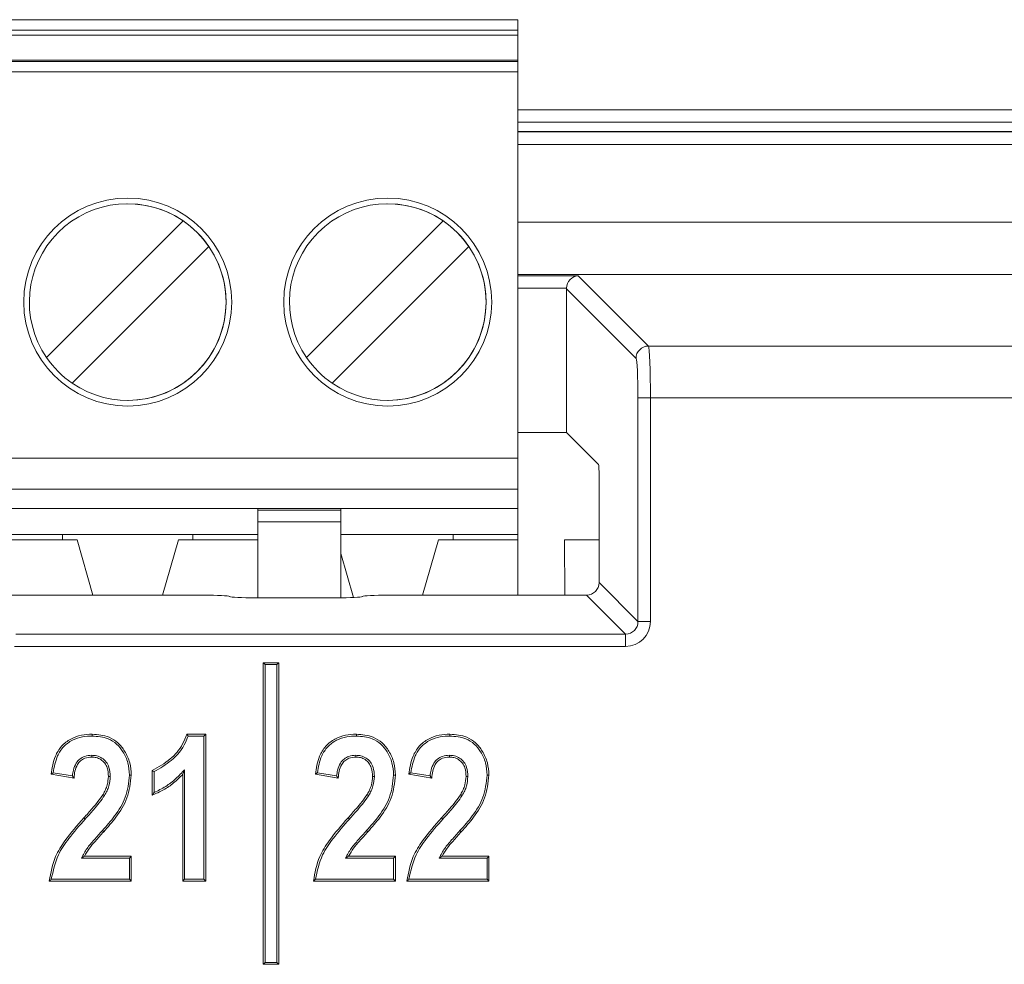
# Model space of a CAD drawing. Header units: millimetres. Extents: x 0 to 2100, y 0 to 1485.
# Tile 51 of 116: x 375 to 398, y 1243 to 1266. Entities that reach past the tile are written whole.
import ezdxf

# ---------------------------------------------------------------- set-up
doc = ezdxf.new("R2010")
doc.units = ezdxf.units.MM
doc.header["$LTSCALE"] = 5

msp = doc.modelspace()

# ---------------------------------------------------------------- linework, layer by layer
at = {"color": 7, "linetype": 'Continuous', "lineweight": 15}
for p, q in [((324.227, 1266.145), (386.727, 1266.145)), ((386.727, 1266.145), (386.727, 1265.895)), ((386.727, 1266.145), (386.727, 1266.145)), ((386.727, 1263.481), (386.727, 1266.145)), ((324.227, 1265.895), (386.727, 1265.895)), ((386.727, 1265.77), (324.227, 1265.77)), ((386.727, 1265.77), (386.727, 1265.895)), ((386.727, 1265.77), (386.727, 1264.744)), ((324.227, 1265.17), (386.727, 1265.17)), ((386.727, 1265.139), (324.227, 1265.139)), ((386.727, 1265.139), (386.727, 1265.17)), ((386.727, 1265.17), (386.727, 1264.744)), ((386.727, 1265.139), (386.727, 1264.89)), ((386.727, 1264.89), (324.227, 1264.89)), ((386.727, 1255.607), (386.727, 1264.89)), ((386.727, 1264.019), (386.727, 1263.668)), ((386.727, 1264.019), (386.727, 1264.019)), ((386.727, 1263.668), (386.727, 1264.019)), ((410.321, 1263.683), (386.727, 1263.683)), ((386.727, 1259.371), (386.727, 1263.668)), ((386.727, 1263.481), (386.727, 1263.668)), ((377.352, 1261.722), (377.352, 1261.722)), ((383.602, 1261.722), (383.602, 1261.722)), ((375.4, 1258.024), (378.686, 1261.31)), ((375.4, 1258.024), (378.686, 1261.31)), ((378.686, 1261.31), (378.686, 1261.31)), ((381.65, 1258.024), (384.936, 1261.31)), ((381.65, 1258.024), (384.936, 1261.31)), ((384.936, 1261.31), (384.936, 1261.31)), ((379.304, 1260.691), (376.018, 1257.405)), ((379.304, 1260.691), (379.304, 1260.691)), ((385.554, 1260.691), (382.268, 1257.405)), ((385.554, 1260.691), (385.554, 1260.691)), ((388.181, 1259.988), (389.87, 1258.299)), ((387.896, 1256.223), (387.896, 1259.674)), ((389.57, 1258), (387.896, 1259.674)), ((386.727, 1259.371), (386.727, 1259.589)), ((386.727, 1254.857), (386.727, 1259.589)), ((386.727, 1259.019), (386.727, 1259.371)), ((386.727, 1259.371), (386.727, 1259.019)), ((386.727, 1259.019), (386.727, 1259.019)), ((389.87, 1258.299), (432.135, 1258.299)), ((375.4, 1258.024), (375.4, 1258.024)), ((381.65, 1258.024), (381.65, 1258.024)), ((377.352, 1256.993), (377.352, 1256.993)), ((383.602, 1256.993), (383.602, 1256.993)), ((389.617, 1251.677), (389.617, 1257.051)), ((389.917, 1257.051), (389.617, 1257.051)), ((389.917, 1257.051), (389.917, 1251.677)), ((432.088, 1257.051), (389.917, 1257.051)), ((387.896, 1256.223), (386.727, 1256.223)), ((387.896, 1256.223), (388.667, 1255.452)), ((324.227, 1255.607), (386.727, 1255.607)), ((388.682, 1252.612), (388.682, 1255.153)), ((386.727, 1254.857), (324.227, 1254.857)), ((386.727, 1254.395), (386.727, 1254.857)), ((386.727, 1254.857), (386.727, 1254.857)), ((386.727, 1254.857), (386.727, 1254.857)), ((386.727, 1254.857), (386.727, 1253.77)), ((330.477, 1254.395), (380.477, 1254.395)), ((380.477, 1254.395), (382.477, 1254.395)), ((380.477, 1254.395), (380.477, 1254.355)), ((386.727, 1254.395), (382.477, 1254.395)), ((382.477, 1254.395), (382.477, 1254.355)), ((386.727, 1254.395), (386.727, 1253.77)), ((386.727, 1254.395), (386.727, 1254.395)), ((380.477, 1254.355), (382.477, 1254.355)), ((382.477, 1254.073), (382.477, 1254.355)), ((382.477, 1254.073), (380.477, 1254.073)), ((380.477, 1254.073), (380.477, 1252.247)), ((382.477, 1254.073), (382.477, 1252.247)), ((382.477, 1252.476), (382.477, 1254.004)), ((372.671, 1253.77), (375.783, 1253.77)), ((378.921, 1253.77), (375.783, 1253.77)), ((375.783, 1253.77), (375.783, 1253.645)), ((378.921, 1253.77), (380.477, 1253.77)), ((378.921, 1253.77), (378.921, 1253.645)), ((385.171, 1253.77), (382.477, 1253.77)), ((386.727, 1253.77), (385.171, 1253.77)), ((385.171, 1253.645), (385.171, 1253.77)), ((386.727, 1253.645), (386.727, 1253.77)), ((386.727, 1253.77), (386.727, 1253.77)), ((386.727, 1253.645), (386.727, 1253.77)), ((372.321, 1253.645), (376.133, 1253.645)), ((376.133, 1253.645), (376.513, 1252.312)), ((376.133, 1253.645), (376.133, 1253.645)), ((376.133, 1253.645), (376.513, 1252.312)), ((378.191, 1252.312), (378.571, 1253.645)), ((378.571, 1253.645), (380.477, 1253.645)), ((384.821, 1253.645), (384.441, 1252.312)), ((386.727, 1253.645), (384.821, 1253.645)), ((386.727, 1252.312), (386.727, 1253.645)), ((386.727, 1253.645), (386.727, 1253.645)), ((386.727, 1253.645), (386.727, 1252.312)), ((387.852, 1253.645), (387.857, 1252.312)), ((388.682, 1253.645), (387.852, 1253.645)), ((382.477, 1253.315), (382.779, 1252.255)), ((382.477, 1253.315), (382.779, 1252.255)), ((388.682, 1252.612), (389.617, 1251.677)), ((331.617, 1252.312), (379.175, 1252.312)), ((379.799, 1252.281), (379.803, 1252.278)), ((382.99, 1252.278), (382.993, 1252.281)), ((383.617, 1252.312), (388.383, 1252.312)), ((389.318, 1251.377), (388.383, 1252.312)), ((380.427, 1252.247), (382.366, 1252.247)), ((389.617, 1251.677), (389.917, 1251.677)), ((374.659, 1251.377), (389.318, 1251.377)), ((389.318, 1251.377), (389.318, 1251.078)), ((389.318, 1251.078), (374.634, 1251.078)), ((380.652, 1250.643), (380.609, 1250.687)), ((380.984, 1250.687), (380.609, 1250.687)), ((380.609, 1250.687), (380.609, 1243.437)), ((380.94, 1250.643), (380.652, 1250.643)), ((380.652, 1250.643), (380.652, 1243.481)), ((380.94, 1250.643), (380.984, 1250.687)), ((380.94, 1243.481), (380.94, 1250.643)), ((380.984, 1243.437), (380.984, 1250.687)), ((378.774, 1248.969), (379.226, 1248.969)), ((379.183, 1248.925), (379.226, 1248.969)), ((379.226, 1248.969), (379.226, 1245.437)), ((378.806, 1248.925), (379.183, 1248.925)), ((379.183, 1248.925), (379.183, 1245.481)), ((376.486, 1248.462), (376.486, 1248.418)), ((382.836, 1248.462), (382.836, 1248.418)), ((385.083, 1248.462), (385.083, 1248.418)), ((376.062, 1247.914), (375.512, 1248.006)), ((376.023, 1247.965), (375.56, 1248.042)), ((377.942, 1247.501), (377.942, 1248.097)), ((377.986, 1247.567), (377.986, 1248.069)), ((378.72, 1248.115), (378.676, 1248.006)), ((378.676, 1245.437), (378.676, 1248.006)), ((378.72, 1245.481), (378.72, 1248.115)), ((382.412, 1247.914), (381.862, 1248.006)), ((382.373, 1247.965), (381.91, 1248.042)), ((384.659, 1247.914), (384.109, 1248.006)), ((384.62, 1247.965), (384.157, 1248.042)), ((376.931, 1247.952), (376.887, 1247.952)), ((383.281, 1247.952), (383.237, 1247.952)), ((385.528, 1247.952), (385.485, 1247.952)), ((376.797, 1247.499), (376.759, 1247.521)), ((383.147, 1247.499), (383.109, 1247.521)), ((385.394, 1247.499), (385.356, 1247.521)), ((376.331, 1246.929), (376.298, 1246.958)), ((382.681, 1246.929), (382.648, 1246.958)), ((384.928, 1246.929), (384.896, 1246.958)), ((376.742, 1246.652), (376.774, 1246.623)), ((383.092, 1246.652), (383.124, 1246.623)), ((385.339, 1246.652), (385.371, 1246.623)), ((376.24, 1245.99), (376.312, 1246.033)), ((376.24, 1245.99), (377.394, 1245.99)), ((376.312, 1246.033), (377.438, 1246.033)), ((377.394, 1245.99), (377.438, 1246.033)), ((377.394, 1245.99), (377.394, 1245.481)), ((377.438, 1246.033), (377.438, 1245.437)), ((382.59, 1245.99), (382.662, 1246.033)), ((382.59, 1245.99), (383.744, 1245.99)), ((382.662, 1246.033), (383.788, 1246.033)), ((383.744, 1245.99), (383.788, 1246.033)), ((383.744, 1245.99), (383.744, 1245.481)), ((383.788, 1246.033), (383.788, 1245.437)), ((384.837, 1245.99), (384.909, 1246.033)), ((384.837, 1245.99), (385.991, 1245.99)), ((384.909, 1246.033), (386.035, 1246.033)), ((385.991, 1245.99), (386.035, 1246.033)), ((385.991, 1245.99), (385.991, 1245.481)), ((386.035, 1246.033), (386.035, 1245.437)), ((377.438, 1245.437), (375.466, 1245.437)), ((377.394, 1245.481), (375.515, 1245.481)), ((377.394, 1245.481), (377.438, 1245.437)), ((378.72, 1245.481), (378.676, 1245.437)), ((379.226, 1245.437), (378.676, 1245.437)), ((379.183, 1245.481), (378.72, 1245.481)), ((379.183, 1245.481), (379.226, 1245.437)), ((383.788, 1245.437), (381.816, 1245.437)), ((383.744, 1245.481), (381.865, 1245.481)), ((383.744, 1245.481), (383.788, 1245.437)), ((386.035, 1245.437), (384.063, 1245.437)), ((385.991, 1245.481), (384.112, 1245.481)), ((385.991, 1245.481), (386.035, 1245.437)), ((380.652, 1243.481), (380.609, 1243.437)), ((380.609, 1243.437), (380.984, 1243.437)), ((380.652, 1243.481), (380.94, 1243.481)), ((380.94, 1243.481), (380.984, 1243.437))]:
    msp.add_line(p, q, dxfattribs=at)
at = {"color": 8, "linetype": 'Continuous', "lineweight": 15}
for p, q in [((386.727, 1263.981), (410.321, 1263.981)), ((410.321, 1263.459), (386.727, 1263.459)), ((386.727, 1263.45), (410.321, 1263.45)), ((410.321, 1263.147), (386.727, 1263.147)), ((386.727, 1261.279), (401.658, 1261.279)), ((401.72, 1260.02), (386.727, 1260.02)), ((386.727, 1259.988), (388.181, 1259.988)), ((387.897, 1259.689), (386.727, 1259.689))]:
    msp.add_line(p, q, dxfattribs=at)
at = {"color": 7, "linetype": 'Continuous', "lineweight": 15, "flags": 128}
for points in [[(386.727, 1255.607), (386.727, 1255.461), (386.727, 1255.32), (386.727, 1255.191), (386.727, 1255.077), (386.727, 1254.984), (386.727, 1254.914), (386.727, 1254.872), (386.727, 1254.857)], [(382.477, 1254.004), (382.477, 1254.079), (382.477, 1254.152), (382.477, 1254.22), (382.477, 1254.279), (382.477, 1254.328), (382.477, 1254.365), (382.477, 1254.387), (382.477, 1254.395)], [(380.477, 1254.073), (380.477, 1254.124), (380.477, 1254.171), (380.477, 1254.215), (380.477, 1254.255), (380.477, 1254.289), (380.477, 1254.318), (380.477, 1254.34), (380.477, 1254.355)], [(376.498, 1248.925), (376.498, 1248.938), (376.498, 1248.951), (376.498, 1248.969)], [(382.848, 1248.925), (382.848, 1248.938), (382.848, 1248.951), (382.848, 1248.969)], [(385.096, 1248.925), (385.096, 1248.938), (385.096, 1248.951), (385.096, 1248.969)], [(377.986, 1248.069), (377.964, 1248.083), (377.942, 1248.097)], [(377.394, 1247.987), (377.407, 1247.987), (377.42, 1247.987), (377.438, 1247.987)], [(383.744, 1247.987), (383.757, 1247.987), (383.77, 1247.987), (383.788, 1247.987)], [(385.991, 1247.987), (386.004, 1247.987), (386.018, 1247.987), (386.035, 1247.987)]]:
    msp.add_lwpolyline(points, dxfattribs=at)
at = {"color": 7, "linetype": 'Continuous', "lineweight": 15}
for centre in [(377.352, 1259.357), (383.602, 1259.357)]:
    msp.add_circle(centre, 2.5, dxfattribs=at)
for centre, radius, start, end in [((377.352, 1259.357), 2.5, 90, 180), ((383.602, 1259.357), 2.5, 90, 180), ((377.352, 1259.357), 2.364, 55.6634, 214.3366), ((377.352, 1259.357), 2.364, 270, 90), ((383.602, 1259.357), 2.364, 55.6634, 214.3366), ((383.602, 1259.357), 2.364, 360, 90), ((377.352, 1259.357), 2.364, 34.3366, 55.6634), ((383.602, 1259.357), 2.364, 34.3366, 55.6634), ((377.352, 1259.357), 2.364, 235.6634, 34.3366), ((383.602, 1259.357), 2.364, 235.6634, 34.3366), ((377.352, 1259.357), 2.5, 180, 270), ((383.602, 1259.357), 2.5, 180, 270), ((383.602, 1259.357), 2.364, 270, 360), ((389.871, 1257.999), 0.301, 90.1836, 179.8164), ((377.352, 1259.357), 2.364, 214.3366, 235.6634), ((383.602, 1259.357), 2.364, 214.3366, 235.6634)]:
    msp.add_arc(centre, radius, start, end, dxfattribs=at)
for centre, major_axis, ratio, start_param, end_param in [((388.181, 1259.689), (0.116, 0.28), 0.928627, 0.419564, 1.938), ((388.197, 1259.673), (0.213, -0.213), 0.997265, 3.876, 3.925621), ((389.867, 1257.051), (0, 1.25), 0.03983, 4.712389, 6.230825), ((389.568, 1257.051), (0, 0.95), 0.052408, 4.712389, 6.230825), ((388.667, 1255.153), (0, 0.3), 0.052408, 4.712389, 6.230825), ((388.382, 1252.613), (-0.213, 0.213), 0.997265, 2.357564, 3.925621), ((379.175, 1252.279), (0.625, 0), 0.052408, 0.05236, 1.570796), ((380.427, 1252.279), (0.625, 0), 0.052408, 3.193953, 4.712389), ((382.366, 1252.279), (0.625, 0), 0.052408, 4.712389, 6.230825), ((383.617, 1252.279), (0.625, 0), 0.052408, 1.570796, 3.089233), ((389.316, 1251.678), (-0.425, 0.425), 0.997265, 2.357564, 3.925621), ((389.316, 1251.678), (-0.214, 0.214), 0.991846, 2.357564, 3.925621)]:
    msp.add_ellipse(centre, major_axis=major_axis, ratio=ratio, start_param=start_param, end_param=end_param, dxfattribs=at)
for points, knots in [([(375.512, 1248.006), (375.535, 1248.153), (375.572, 1248.394), (375.749, 1248.69), (375.973, 1248.864), (376.234, 1248.956), (376.411, 1248.965), (376.498, 1248.969)], [0, 0, 0, 0, 0.288337, 0.471413, 0.655432, 0.830238, 1, 1, 1, 1]), ([(376.498, 1248.969), (376.637, 1248.958), (376.862, 1248.94), (377.129, 1248.77), (377.295, 1248.553), (377.417, 1248.288), (377.431, 1248.087), (377.438, 1247.987)], [0, 0, 0, 0, 0.270122, 0.43742, 0.604347, 0.804237, 1, 1, 1, 1]), ([(377.942, 1248.097), (378.091, 1248.181), (378.377, 1248.341), (378.655, 1248.663), (378.743, 1248.889), (378.774, 1248.969)], [0, 0, 0, 0, 0.412548, 0.792795, 1, 1, 1, 1]), ([(378.806, 1248.925), (378.8, 1248.932), (378.79, 1248.947), (378.779, 1248.961), (378.774, 1248.969)], [0, 0, 0, 0, 0.5, 1, 1, 1, 1]), ([(381.862, 1248.006), (381.885, 1248.153), (381.922, 1248.394), (382.099, 1248.69), (382.323, 1248.864), (382.584, 1248.956), (382.761, 1248.965), (382.848, 1248.969)], [0, 0, 0, 0, 0.288337, 0.471413, 0.655432, 0.830238, 1, 1, 1, 1]), ([(382.848, 1248.969), (382.987, 1248.958), (383.212, 1248.94), (383.479, 1248.77), (383.645, 1248.553), (383.767, 1248.288), (383.781, 1248.087), (383.788, 1247.987)], [0, 0, 0, 0, 0.270122, 0.43742, 0.604347, 0.804237, 1, 1, 1, 1]), ([(384.109, 1248.006), (384.132, 1248.153), (384.17, 1248.394), (384.346, 1248.69), (384.571, 1248.864), (384.831, 1248.956), (385.008, 1248.965), (385.096, 1248.969)], [0, 0, 0, 0, 0.288337, 0.471413, 0.655432, 0.830238, 1, 1, 1, 1]), ([(385.096, 1248.969), (385.235, 1248.958), (385.46, 1248.94), (385.726, 1248.77), (385.892, 1248.553), (386.014, 1248.288), (386.028, 1248.087), (386.035, 1247.987)], [0, 0, 0, 0, 0.270122, 0.43742, 0.604347, 0.804237, 1, 1, 1, 1]), ([(375.56, 1248.042), (375.584, 1248.18), (375.624, 1248.406), (375.798, 1248.677), (376.014, 1248.835), (376.257, 1248.914), (376.421, 1248.922), (376.498, 1248.925)], [0, 0, 0, 0, 0.290509, 0.474147, 0.658488, 0.838535, 1, 1, 1, 1]), ([(376.498, 1248.925), (376.63, 1248.915), (376.842, 1248.899), (377.096, 1248.74), (377.253, 1248.536), (377.373, 1248.282), (377.387, 1248.087), (377.394, 1247.987)], [0, 0, 0, 0, 0.267375, 0.432949, 0.598208, 0.795377, 1, 1, 1, 1]), ([(377.986, 1248.069), (378.129, 1248.151), (378.432, 1248.326), (378.699, 1248.65), (378.786, 1248.874), (378.806, 1248.925)], [0, 0, 0, 0, 0.407005, 0.86362, 1, 1, 1, 1]), ([(381.91, 1248.042), (381.934, 1248.18), (381.974, 1248.406), (382.148, 1248.677), (382.364, 1248.835), (382.607, 1248.914), (382.771, 1248.922), (382.848, 1248.925)], [0, 0, 0, 0, 0.2905091, 0.4741472, 0.6584878, 0.8385348, 1, 1, 1, 1]), ([(382.848, 1248.925), (382.98, 1248.915), (383.192, 1248.899), (383.446, 1248.74), (383.603, 1248.536), (383.723, 1248.282), (383.737, 1248.087), (383.744, 1247.987)], [0, 0, 0, 0, 0.267375, 0.432949, 0.598208, 0.795377, 1, 1, 1, 1]), ([(384.157, 1248.042), (384.182, 1248.18), (384.222, 1248.406), (384.395, 1248.677), (384.611, 1248.835), (384.855, 1248.914), (385.018, 1248.922), (385.096, 1248.925)], [0, 0, 0, 0, 0.2905091, 0.4741472, 0.6584878, 0.8385348, 1, 1, 1, 1]), ([(385.096, 1248.925), (385.227, 1248.915), (385.44, 1248.899), (385.693, 1248.74), (385.851, 1248.536), (385.97, 1248.282), (385.984, 1248.087), (385.991, 1247.987)], [0, 0, 0, 0, 0.2673746, 0.432949, 0.5982085, 0.795377, 1, 1, 1, 1]), ([(376.486, 1248.462), (376.429, 1248.458), (376.328, 1248.451), (376.198, 1248.378), (376.099, 1248.265), (376.043, 1248.12), (376.029, 1248.013), (376.023, 1247.965)], [0, 0, 0, 0, 0.223874, 0.397312, 0.570645, 0.80856, 1, 1, 1, 1]), ([(376.486, 1248.418), (376.429, 1248.414), (376.332, 1248.407), (376.215, 1248.334), (376.129, 1248.227), (376.078, 1248.081), (376.067, 1247.969), (376.062, 1247.914)], [0, 0, 0, 0, 0.229637, 0.385983, 0.542173, 0.776091, 1, 1, 1, 1]), ([(376.931, 1247.952), (376.927, 1248.027), (376.919, 1248.149), (376.842, 1248.304), (376.738, 1248.4), (376.614, 1248.455), (376.528, 1248.46), (376.486, 1248.462)], [0, 0, 0, 0, 0.291864, 0.477164, 0.663412, 0.837809, 1, 1, 1, 1]), ([(376.887, 1247.952), (376.883, 1248.023), (376.877, 1248.137), (376.806, 1248.278), (376.712, 1248.363), (376.601, 1248.412), (376.524, 1248.416), (376.486, 1248.418)], [0, 0, 0, 0, 0.304454, 0.485785, 0.66812, 0.839053, 1, 1, 1, 1]), ([(382.836, 1248.462), (382.779, 1248.458), (382.678, 1248.451), (382.548, 1248.378), (382.449, 1248.265), (382.393, 1248.12), (382.379, 1248.013), (382.373, 1247.965)], [0, 0, 0, 0, 0.223874, 0.397312, 0.570645, 0.80856, 1, 1, 1, 1]), ([(382.836, 1248.418), (382.779, 1248.414), (382.682, 1248.407), (382.565, 1248.334), (382.479, 1248.227), (382.428, 1248.081), (382.417, 1247.969), (382.412, 1247.914)], [0, 0, 0, 0, 0.229637, 0.385983, 0.542173, 0.776091, 1, 1, 1, 1]), ([(383.281, 1247.952), (383.277, 1248.027), (383.269, 1248.149), (383.192, 1248.304), (383.088, 1248.4), (382.964, 1248.455), (382.878, 1248.46), (382.836, 1248.462)], [0, 0, 0, 0, 0.291864, 0.477164, 0.663412, 0.837809, 1, 1, 1, 1]), ([(383.237, 1247.952), (383.233, 1248.023), (383.227, 1248.137), (383.156, 1248.278), (383.062, 1248.363), (382.951, 1248.412), (382.874, 1248.416), (382.836, 1248.418)], [0, 0, 0, 0, 0.3044543, 0.4857855, 0.6681195, 0.8390528, 1, 1, 1, 1]), ([(385.083, 1248.462), (385.026, 1248.458), (384.925, 1248.451), (384.796, 1248.378), (384.697, 1248.265), (384.64, 1248.12), (384.626, 1248.013), (384.62, 1247.965)], [0, 0, 0, 0, 0.223874, 0.397312, 0.570645, 0.80856, 1, 1, 1, 1]), ([(385.083, 1248.418), (385.026, 1248.414), (384.93, 1248.407), (384.812, 1248.334), (384.727, 1248.227), (384.676, 1248.081), (384.665, 1247.969), (384.659, 1247.914)], [0, 0, 0, 0, 0.229637, 0.385983, 0.542173, 0.776091, 1, 1, 1, 1]), ([(385.528, 1247.952), (385.524, 1248.027), (385.517, 1248.149), (385.439, 1248.304), (385.335, 1248.4), (385.211, 1248.455), (385.125, 1248.46), (385.083, 1248.462)], [0, 0, 0, 0, 0.291864, 0.477164, 0.663412, 0.837809, 1, 1, 1, 1]), ([(385.485, 1247.952), (385.481, 1248.023), (385.474, 1248.137), (385.403, 1248.278), (385.31, 1248.363), (385.198, 1248.412), (385.121, 1248.416), (385.083, 1248.418)], [0, 0, 0, 0, 0.304454, 0.485785, 0.66812, 0.839053, 1, 1, 1, 1]), ([(375.56, 1248.042), (375.552, 1248.036), (375.536, 1248.024), (375.52, 1248.012), (375.512, 1248.006)], [0, 0, 0, 0, 0.5, 1, 1, 1, 1]), ([(378.676, 1248.006), (378.605, 1247.934), (378.464, 1247.794), (378.216, 1247.622), (378.034, 1247.542), (377.942, 1247.501)], [0, 0, 0, 0, 0.336046, 0.664097, 1, 1, 1, 1]), ([(378.72, 1248.115), (378.651, 1248.042), (378.512, 1247.894), (378.267, 1247.704), (378.081, 1247.613), (377.986, 1247.567)], [0, 0, 0, 0, 0.3262914, 0.6584886, 1, 1, 1, 1]), ([(381.91, 1248.042), (381.902, 1248.036), (381.886, 1248.024), (381.87, 1248.012), (381.862, 1248.006)], [0, 0, 0, 0, 0.5, 1, 1, 1, 1]), ([(384.157, 1248.042), (384.149, 1248.036), (384.133, 1248.024), (384.117, 1248.012), (384.109, 1248.006)], [0, 0, 0, 0, 0.5, 1, 1, 1, 1]), ([(376.023, 1247.965), (376.027, 1247.959), (376.036, 1247.948), (376.049, 1247.931), (376.058, 1247.919), (376.062, 1247.914)], [0, 0, 0, 0, 0.334613, 0.667307, 1, 1, 1, 1]), ([(377.394, 1247.987), (377.374, 1247.805), (377.335, 1247.449), (377.059, 1247.01), (376.843, 1246.766), (376.742, 1246.652)], [0, 0, 0, 0, 0.357125, 0.696707, 1, 1, 1, 1]), ([(376.759, 1247.521), (376.779, 1247.557), (376.819, 1247.63), (376.873, 1247.773), (376.882, 1247.883), (376.887, 1247.952)], [0, 0, 0, 0, 0.272987, 0.546646, 1, 1, 1, 1]), ([(377.438, 1247.987), (377.417, 1247.799), (377.376, 1247.432), (377.094, 1246.984), (376.875, 1246.737), (376.774, 1246.623)], [0, 0, 0, 0, 0.361488, 0.703953, 1, 1, 1, 1]), ([(376.797, 1247.499), (376.817, 1247.535), (376.857, 1247.608), (376.914, 1247.757), (376.925, 1247.875), (376.931, 1247.952)], [0, 0, 0, 0, 0.259837, 0.520269, 1, 1, 1, 1]), ([(382.373, 1247.965), (382.377, 1247.959), (382.386, 1247.948), (382.399, 1247.931), (382.408, 1247.919), (382.412, 1247.914)], [0, 0, 0, 0, 0.334613, 0.667307, 1, 1, 1, 1]), ([(383.744, 1247.987), (383.724, 1247.805), (383.685, 1247.449), (383.409, 1247.01), (383.193, 1246.766), (383.092, 1246.652)], [0, 0, 0, 0, 0.357125, 0.696707, 1, 1, 1, 1]), ([(383.109, 1247.521), (383.129, 1247.557), (383.169, 1247.63), (383.223, 1247.773), (383.232, 1247.883), (383.237, 1247.952)], [0, 0, 0, 0, 0.272987, 0.546646, 1, 1, 1, 1]), ([(383.788, 1247.987), (383.767, 1247.799), (383.726, 1247.432), (383.444, 1246.984), (383.225, 1246.737), (383.124, 1246.623)], [0, 0, 0, 0, 0.361488, 0.703953, 1, 1, 1, 1]), ([(383.147, 1247.499), (383.167, 1247.535), (383.207, 1247.608), (383.264, 1247.757), (383.275, 1247.875), (383.281, 1247.952)], [0, 0, 0, 0, 0.259837, 0.520269, 1, 1, 1, 1]), ([(384.62, 1247.965), (384.624, 1247.959), (384.633, 1247.948), (384.646, 1247.931), (384.655, 1247.919), (384.659, 1247.914)], [0, 0, 0, 0, 0.334613, 0.667307, 1, 1, 1, 1]), ([(385.991, 1247.987), (385.971, 1247.805), (385.932, 1247.449), (385.656, 1247.01), (385.441, 1246.766), (385.339, 1246.652)], [0, 0, 0, 0, 0.357125, 0.696707, 1, 1, 1, 1]), ([(385.356, 1247.521), (385.376, 1247.557), (385.417, 1247.63), (385.47, 1247.773), (385.479, 1247.883), (385.485, 1247.952)], [0, 0, 0, 0, 0.272987, 0.546646, 1, 1, 1, 1]), ([(386.035, 1247.987), (386.014, 1247.799), (385.974, 1247.432), (385.691, 1246.984), (385.473, 1246.737), (385.371, 1246.623)], [0, 0, 0, 0, 0.361488, 0.703953, 1, 1, 1, 1]), ([(385.394, 1247.499), (385.414, 1247.535), (385.454, 1247.608), (385.512, 1247.757), (385.522, 1247.875), (385.528, 1247.952)], [0, 0, 0, 0, 0.259837, 0.520269, 1, 1, 1, 1]), ([(377.986, 1247.567), (377.979, 1247.556), (377.964, 1247.534), (377.95, 1247.512), (377.942, 1247.501)], [0, 0, 0, 0, 0.5, 1, 1, 1, 1]), ([(376.298, 1246.958), (376.365, 1247.033), (376.479, 1247.161), (376.637, 1247.346), (376.718, 1247.463), (376.759, 1247.521)], [0, 0, 0, 0, 0.413493, 0.706242, 1, 1, 1, 1]), ([(376.331, 1246.929), (376.398, 1247.004), (376.513, 1247.133), (376.672, 1247.32), (376.755, 1247.439), (376.797, 1247.499)], [0, 0, 0, 0, 0.408621, 0.703789, 1, 1, 1, 1]), ([(382.648, 1246.958), (382.715, 1247.033), (382.829, 1247.161), (382.987, 1247.346), (383.068, 1247.463), (383.109, 1247.521)], [0, 0, 0, 0, 0.413493, 0.706242, 1, 1, 1, 1]), ([(382.681, 1246.929), (382.748, 1247.004), (382.863, 1247.133), (383.022, 1247.32), (383.105, 1247.439), (383.147, 1247.499)], [0, 0, 0, 0, 0.408621, 0.703789, 1, 1, 1, 1]), ([(384.896, 1246.958), (384.962, 1247.033), (385.076, 1247.161), (385.234, 1247.346), (385.316, 1247.463), (385.356, 1247.521)], [0, 0, 0, 0, 0.413493, 0.706242, 1, 1, 1, 1]), ([(384.928, 1246.929), (384.995, 1247.004), (385.11, 1247.133), (385.27, 1247.32), (385.353, 1247.439), (385.394, 1247.499)], [0, 0, 0, 0, 0.408621, 0.703789, 1, 1, 1, 1]), ([(375.466, 1245.437), (375.503, 1245.639), (375.567, 1245.987), (375.887, 1246.49), (376.141, 1246.779), (376.298, 1246.958)], [0, 0, 0, 0, 0.3445245, 0.5952767, 1, 1, 1, 1]), ([(375.515, 1245.481), (375.558, 1245.682), (375.634, 1246.038), (375.961, 1246.506), (376.197, 1246.776), (376.331, 1246.929)], [0, 0, 0, 0, 0.361377, 0.638427, 1, 1, 1, 1]), ([(381.816, 1245.437), (381.853, 1245.639), (381.917, 1245.987), (382.237, 1246.49), (382.491, 1246.779), (382.648, 1246.958)], [0, 0, 0, 0, 0.344525, 0.595277, 1, 1, 1, 1]), ([(381.865, 1245.481), (381.908, 1245.682), (381.984, 1246.038), (382.311, 1246.506), (382.547, 1246.776), (382.681, 1246.929)], [0, 0, 0, 0, 0.361377, 0.638427, 1, 1, 1, 1]), ([(384.063, 1245.437), (384.1, 1245.639), (384.164, 1245.987), (384.484, 1246.49), (384.738, 1246.779), (384.896, 1246.958)], [0, 0, 0, 0, 0.344525, 0.595277, 1, 1, 1, 1]), ([(384.112, 1245.481), (384.155, 1245.682), (384.232, 1246.038), (384.558, 1246.506), (384.794, 1246.776), (384.928, 1246.929)], [0, 0, 0, 0, 0.361377, 0.638427, 1, 1, 1, 1]), ([(376.742, 1246.652), (376.675, 1246.577), (376.55, 1246.436), (376.364, 1246.227), (376.281, 1246.069), (376.24, 1245.99)], [0, 0, 0, 0, 0.361093, 0.677634, 1, 1, 1, 1]), ([(376.774, 1246.623), (376.708, 1246.547), (376.592, 1246.417), (376.424, 1246.23), (376.35, 1246.099), (376.312, 1246.033)], [0, 0, 0, 0, 0.401129, 0.698645, 1, 1, 1, 1]), ([(383.092, 1246.652), (383.025, 1246.577), (382.9, 1246.436), (382.714, 1246.227), (382.631, 1246.069), (382.59, 1245.99)], [0, 0, 0, 0, 0.361093, 0.677634, 1, 1, 1, 1]), ([(383.124, 1246.623), (383.058, 1246.547), (382.942, 1246.417), (382.774, 1246.23), (382.7, 1246.099), (382.662, 1246.033)], [0, 0, 0, 0, 0.401129, 0.698645, 1, 1, 1, 1]), ([(385.339, 1246.652), (385.272, 1246.577), (385.147, 1246.436), (384.961, 1246.227), (384.879, 1246.069), (384.837, 1245.99)], [0, 0, 0, 0, 0.361093, 0.677634, 1, 1, 1, 1]), ([(385.371, 1246.623), (385.305, 1246.547), (385.189, 1246.417), (385.022, 1246.23), (384.947, 1246.099), (384.909, 1246.033)], [0, 0, 0, 0, 0.4011289, 0.698645, 1, 1, 1, 1]), ([(375.515, 1245.481), (375.507, 1245.474), (375.49, 1245.459), (375.474, 1245.445), (375.466, 1245.437)], [0, 0, 0, 0, 0.5, 1, 1, 1, 1]), ([(381.865, 1245.481), (381.857, 1245.474), (381.84, 1245.459), (381.824, 1245.445), (381.816, 1245.437)], [0, 0, 0, 0, 0.5, 1, 1, 1, 1]), ([(384.112, 1245.481), (384.104, 1245.474), (384.088, 1245.459), (384.071, 1245.445), (384.063, 1245.437)], [0, 0, 0, 0, 0.5, 1, 1, 1, 1])]:
    msp.add_open_spline(points, degree=3, knots=knots, dxfattribs=at)

doc.saveas('drawing.dxf')
